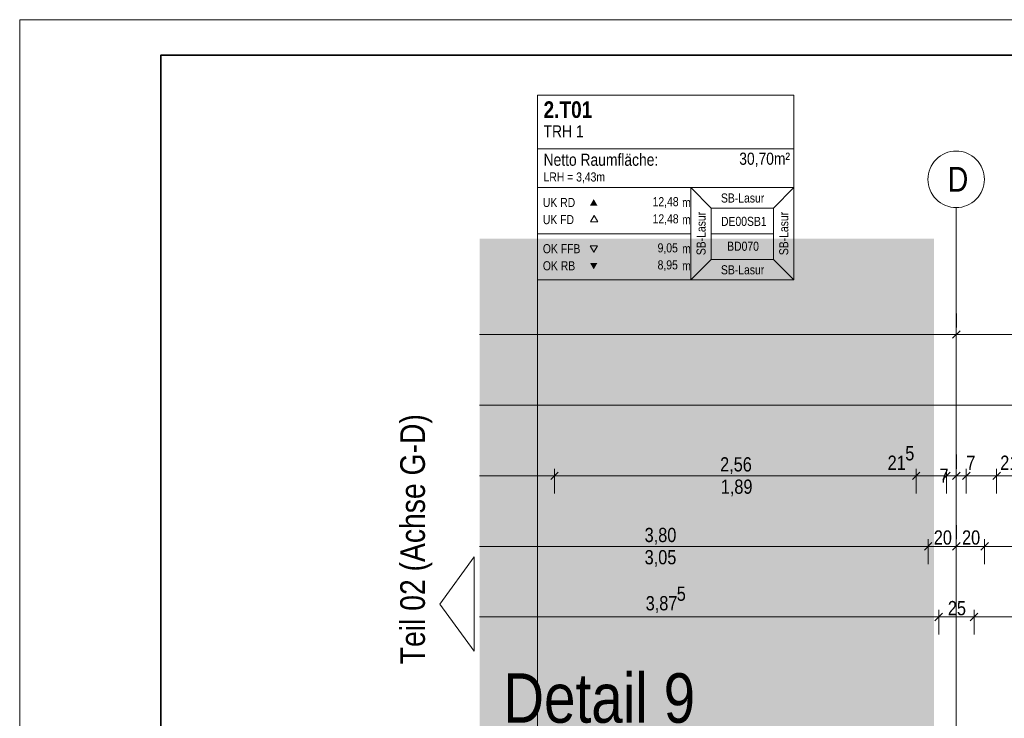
# Model space of a CAD drawing. Extents: x -620 to 3480, y 62 to 1102.
# Tile 80 of 256: x -620 to -480, y 1003 to 1102. Entities that reach past the tile are written whole.
import ezdxf
from ezdxf.lldxf.tags import DXFTag

# ---------------------------------------------------------------- set-up
doc = ezdxf.new("R2010")
doc.units = 0
doc.layers.get('0').update_dxf_attribs({"lineweight": 13})
doc.layers.add('70 -71 Achsen- 1 Gebäudeachsen', color=7, linetype='STRICHPUNKT2-A06G9SLK8I', lineweight=18)
doc.layers.add('iwb_Plankopf Rahmen', color=7, linetype='Continuous', lineweight=35)
for name, color, linetype, lineweight, true_color in [('70 -75 Raumstempel- 1 Raumstempel', 1, 'Continuous', 50, 0xff0000), ('70 -75 Raumstempel-2 Verweislinie', 1, 'Continuous', 9, 0xff0000), ('70 -76 Bemaßung- 2 Allgemein', 9, 'Continuous', 5, 0x808080), ('E_Leerrohr_Detailnummer', 1, 'Continuous', 25, 0xff0000), ('iwb_Layout BA_Markierung', 7, 'Continuous', 9, 0xbadcdc), ('iwb_Layout Text', 3, 'Continuous', 18, 0x00ff00)]:
    doc.layers.add(name, color=color, linetype=linetype, lineweight=lineweight, true_color=true_color)
doc.styles.get("Standard").update_dxf_attribs({"font": 'ARIALN.TTF'})
tags = doc.linetypes.add('STRICHPUNKT2-A06G9SLK8I', pattern=[12.7, 6.35, -3.175, 0, -3.175]).pattern_tags.tags
tags[10:11] = [DXFTag(74, 4), DXFTag(75, 0), DXFTag(340, '0'), DXFTag(46, 0.0), DXFTag(50, 0.0), DXFTag(44, 0.0), DXFTag(45, 0.0)]
tags[8:9] = [DXFTag(74, 4), DXFTag(75, 0), DXFTag(340, '0'), DXFTag(46, 0.0), DXFTag(50, 0.0), DXFTag(44, 0.0), DXFTag(45, 0.0)]
tags[6:7] = [DXFTag(74, 4), DXFTag(75, 0), DXFTag(340, '0'), DXFTag(46, 0.0), DXFTag(50, 0.0), DXFTag(44, 0.0), DXFTag(45, 0.0)]
tags[4:5] = [DXFTag(74, 4), DXFTag(75, 0), DXFTag(340, '0'), DXFTag(46, 0.0), DXFTag(50, 0.0), DXFTag(44, 0.0), DXFTag(45, 0.0)]

# ---------------------------------------------------------------- blocks, each defined once
blk = doc.blocks.new('Polygon-A06G9SL98I')
at = {"color": 0, "linetype": 'ByBlock', "lineweight": -2, "ltscale": 0.13}
blk.add_solid([(-490.31, 86.03), (-554.53, 85.86), (-490.15, 1071.44), (-554.53, 1071.44)], dxfattribs=at)
blk = doc.blocks.new('Referenz-A06G9SLM8I')
at = {"layer": '70 -71 Achsen- 1 Gebäudeachsen', "color": 0, "linetype": 'Continuous', "lineweight": -2, "ltscale": 0.13}
for p, q in [((-488.92, 1083.35), (-488.56, 1083.52)), ((-488.56, 1083.52), (-488.19, 1083.65)), ((-488.19, 1083.65), (-487.81, 1083.75)), ((-487.81, 1083.75), (-487.43, 1083.8)), ((-487.43, 1083.8), (-487.03, 1083.82)), ((-487.03, 1083.82), (-486.64, 1083.8)), ((-486.64, 1083.8), (-486.25, 1083.75)), ((-486.25, 1083.75), (-485.87, 1083.65)), ((-485.87, 1083.65), (-485.5, 1083.52)), ((-485.5, 1083.52), (-485.15, 1083.35)), ((-490.56, 1081.71), (-490.36, 1082.05)), ((-490.36, 1082.05), (-490.13, 1082.36)), ((-490.13, 1082.36), (-489.86, 1082.65)), ((-489.86, 1082.65), (-489.57, 1082.92)), ((-489.57, 1082.92), (-489.26, 1083.15)), ((-489.26, 1083.15), (-488.92, 1083.35)), ((-485.15, 1083.35), (-484.81, 1083.15)), ((-484.81, 1083.15), (-484.5, 1082.92)), ((-484.5, 1082.92), (-484.2, 1082.65)), ((-484.2, 1082.65), (-483.94, 1082.36)), ((-483.94, 1082.36), (-483.71, 1082.05)), ((-483.71, 1082.05), (-483.51, 1081.71)), ((-491.01, 1080.22), (-490.96, 1080.6)), ((-490.96, 1080.6), (-490.86, 1080.98)), ((-490.86, 1080.98), (-490.73, 1081.35)), ((-490.73, 1081.35), (-490.56, 1081.71)), ((-483.51, 1081.71), (-483.34, 1081.35)), ((-483.34, 1081.35), (-483.21, 1080.98)), ((-483.21, 1080.98), (-483.11, 1080.6)), ((-483.11, 1080.6), (-483.05, 1080.22)), ((-491.03, 1079.82), (-491.01, 1080.22)), ((-491.01, 1079.43), (-491.03, 1079.82)), ((-490.96, 1079.04), (-491.01, 1079.43)), ((-483.05, 1079.43), (-483.11, 1079.04)), ((-483.05, 1080.22), (-483.03, 1079.82)), ((-483.03, 1079.82), (-483.05, 1079.43)), ((-490.86, 1078.66), (-490.96, 1079.04)), ((-490.73, 1078.29), (-490.86, 1078.66)), ((-490.56, 1077.94), (-490.73, 1078.29)), ((-490.36, 1077.6), (-490.56, 1077.94)), ((-483.51, 1077.94), (-483.71, 1077.6)), ((-483.34, 1078.29), (-483.51, 1077.94)), ((-483.21, 1078.66), (-483.34, 1078.29)), ((-483.11, 1079.04), (-483.21, 1078.66)), ((-490.13, 1077.29), (-490.36, 1077.6)), ((-489.86, 1077), (-490.13, 1077.29)), ((-489.57, 1076.73), (-489.86, 1077)), ((-489.26, 1076.5), (-489.57, 1076.73)), ((-488.92, 1076.3), (-489.26, 1076.5)), ((-484.81, 1076.5), (-485.15, 1076.3)), ((-484.5, 1076.73), (-484.81, 1076.5)), ((-484.2, 1077), (-484.5, 1076.73)), ((-483.94, 1077.29), (-484.2, 1077)), ((-483.71, 1077.6), (-483.94, 1077.29)), ((-488.56, 1076.13), (-488.92, 1076.3)), ((-488.19, 1076), (-488.56, 1076.13)), ((-487.81, 1075.9), (-488.19, 1076)), ((-487.43, 1075.84), (-487.81, 1075.9)), ((-487.03, 1075.82), (-487.43, 1075.84)), ((-486.64, 1075.84), (-487.03, 1075.82)), ((-486.25, 1075.9), (-486.64, 1075.84)), ((-485.87, 1076), (-486.25, 1075.9)), ((-485.5, 1076.13), (-485.87, 1076)), ((-485.15, 1076.3), (-485.5, 1076.13))]:
    blk.add_line(p, q, dxfattribs=at)
at = {"layer": '70 -71 Achsen- 1 Gebäudeachsen', "color": 0, "linetype": 'STRICHPUNKT2-A06G9SLK8I', "lineweight": -2, "ltscale": 0.13}
blk.add_line((-487.03, 1075.82), (-487.03, 76.38), dxfattribs=at)
at = {"layer": '70 -75 Raumstempel- 1 Raumstempel', "color": 0, "lineweight": -2}
for p, q in [((-546.33, 1091.72), (-546.33, 1065.59)), ((-510, 1091.72), (-546.33, 1091.72)), ((-510, 1065.59), (-510, 1091.72)), ((-510, 1084.13), (-546.33, 1084.13)), ((-546.33, 1078.66), (-524.6, 1078.66)), ((-521.71, 1075.76), (-524.6, 1078.66)), ((-510, 1078.66), (-524.6, 1078.66)), ((-524.6, 1078.66), (-524.6, 1065.59)), ((-512.89, 1075.76), (-510, 1078.66)), ((-521.71, 1068.48), (-521.71, 1075.76)), ((-521.71, 1075.76), (-512.89, 1075.76)), ((-512.89, 1068.48), (-512.89, 1075.76)), ((-538.29, 1074.69), (-538.81, 1073.79)), ((-538.81, 1073.79), (-537.77, 1073.79)), ((-537.77, 1073.79), (-538.29, 1074.69)), ((-546.33, 1072.12), (-524.6, 1072.12)), ((-512.89, 1072.12), (-521.71, 1072.12)), ((-538.36, 1069.52), (-538.88, 1070.42)), ((-538.88, 1070.42), (-537.84, 1070.42)), ((-537.84, 1070.42), (-538.36, 1069.52)), ((-521.71, 1068.48), (-524.6, 1065.59)), ((-521.71, 1068.48), (-512.89, 1068.48)), ((-512.89, 1068.48), (-510, 1065.59)), ((-510, 1065.59), (-546.33, 1065.59))]:
    blk.add_line(p, q, dxfattribs=at)
for points in [[(-537.84, 1076.11), (-538.36, 1077.02), (-538.88, 1076.11)], [(-537.84, 1067.98), (-538.36, 1067.07), (-538.88, 1067.98)]]:
    blk.add_solid(points, dxfattribs=at)
at = {"layer": '70 -75 Raumstempel-2 Verweislinie', "color": 0, "linetype": 'Continuous', "lineweight": -2, "ltscale": 0.13}
blk.add_line((-546.33, 1065.59), (-546.33, 973.68), dxfattribs=at)
at = {"layer": '70 -76 Bemaßung- 2 Allgemein', "color": 0, "linetype": 'Continuous', "lineweight": -2, "ltscale": 0.13}
for p, q in [((-487, 1060.84), (-487, 1058.84)), ((-487, 1060.84), (-487, 1058.84)), ((-486.47, 1058.37), (-487.53, 1057.31)), ((-487.53, 1057.31), (-486.47, 1058.37)), ((-488.06, 1057.84), (-554.53, 1057.84)), ((-486.5, 1057.84), (-488.06, 1057.84)), ((-487.5, 1057.84), (-485.94, 1057.84)), ((-323.06, 1057.84), (-485.94, 1057.84)), ((6.94, 1047.84), (-554.53, 1047.84)), ((-487, 1040.84), (-487, 1038.84)), ((-487, 1040.84), (-487, 1038.84)), ((-543.9, 1035.34), (-543.9, 1038.84)), ((-543.9, 1035.34), (-543.9, 1038.84)), ((-492.7, 1035.34), (-492.7, 1038.84)), ((-492.7, 1035.34), (-492.7, 1038.84)), ((-488.4, 1035.34), (-488.4, 1038.84)), ((-488.4, 1035.34), (-488.4, 1038.84)), ((-485.6, 1035.34), (-485.6, 1038.84)), ((-485.6, 1035.34), (-485.6, 1038.84)), ((-481.3, 1035.34), (-481.3, 1038.84)), ((-481.3, 1035.34), (-481.3, 1038.84)), ((-544.96, 1037.84), (-554.53, 1037.84)), ((-542.9, 1037.84), (-544.96, 1037.84)), ((-544.9, 1037.84), (-542.84, 1037.84)), ((-543.37, 1038.37), (-544.43, 1037.31)), ((-544.43, 1037.31), (-543.37, 1038.37)), ((-493.76, 1037.84), (-542.84, 1037.84)), ((-493.76, 1037.84), (-494.82, 1037.84)), ((-491.7, 1037.84), (-493.76, 1037.84)), ((-491.7, 1037.84), (-493.76, 1037.84)), ((-492.17, 1038.37), (-493.23, 1037.31)), ((-492.17, 1038.37), (-493.23, 1037.31)), ((-488.4, 1037.84), (-492.7, 1037.84)), ((-489.46, 1037.84), (-490.52, 1037.84)), ((-487.4, 1037.84), (-489.46, 1037.84)), ((-489.4, 1037.84), (-487.34, 1037.84)), ((-488.06, 1037.84), (-489.12, 1037.84)), ((-488.93, 1037.31), (-487.87, 1038.37)), ((-487.87, 1038.37), (-488.93, 1037.31)), ((-487, 1037.84), (-488.4, 1037.84)), ((-486, 1037.84), (-488.06, 1037.84)), ((-488, 1037.84), (-485.94, 1037.84)), ((-486.66, 1037.84), (-487.72, 1037.84)), ((-487.53, 1037.31), (-486.47, 1038.37)), ((-486.47, 1038.37), (-487.53, 1037.31)), ((-487.34, 1037.84), (-486.28, 1037.84)), ((-485.6, 1037.84), (-487, 1037.84)), ((-484.6, 1037.84), (-486.66, 1037.84)), ((-486.6, 1037.84), (-484.54, 1037.84)), ((-486.13, 1037.31), (-485.07, 1038.37)), ((-485.07, 1038.37), (-486.13, 1037.31)), ((-485.94, 1037.84), (-484.88, 1037.84)), ((-481.3, 1037.84), (-485.6, 1037.84)), ((-484.54, 1037.84), (-483.48, 1037.84)), ((-482.3, 1037.84), (-480.24, 1037.84)), ((-482.3, 1037.84), (-480.24, 1037.84)), ((-481.83, 1037.31), (-480.77, 1038.37)), ((-481.83, 1037.31), (-480.77, 1038.37)), ((-480.24, 1037.84), (-479.18, 1037.84)), ((-431.16, 1037.84), (-480.24, 1037.84)), ((-487, 1030.84), (-487, 1028.84)), ((-487, 1030.84), (-487, 1028.84)), ((-492.06, 1027.84), (-554.53, 1027.84)), ((-490, 1027.84), (-492.06, 1027.84)), ((-492, 1027.84), (-489.94, 1027.84)), ((-490.47, 1028.37), (-491.53, 1027.31)), ((-491.53, 1027.31), (-490.47, 1028.37)), ((-491, 1025.34), (-491, 1028.84)), ((-491, 1025.34), (-491, 1028.84)), ((-488.06, 1027.84), (-489.94, 1027.84)), ((-486, 1027.84), (-488.06, 1027.84)), ((-488, 1027.84), (-485.94, 1027.84)), ((-486.47, 1028.37), (-487.53, 1027.31)), ((-487.53, 1027.31), (-486.47, 1028.37)), ((-484.06, 1027.84), (-485.94, 1027.84)), ((-482, 1027.84), (-484.06, 1027.84)), ((-484, 1027.84), (-481.94, 1027.84)), ((-482.47, 1028.37), (-483.53, 1027.31)), ((-483.53, 1027.31), (-482.47, 1028.37)), ((-483, 1025.34), (-483, 1028.84)), ((-483, 1025.34), (-483, 1028.84)), ((-327.06, 1027.84), (-481.94, 1027.84)), ((-488.97, 1018.37), (-490.03, 1017.31)), ((-490.03, 1017.31), (-488.97, 1018.37)), ((-489.5, 1015.34), (-489.5, 1018.84)), ((-489.5, 1015.34), (-489.5, 1018.84)), ((-483.97, 1018.37), (-485.03, 1017.31)), ((-485.03, 1017.31), (-483.97, 1018.37)), ((-484.5, 1015.34), (-484.5, 1018.84)), ((-484.5, 1015.34), (-484.5, 1018.84)), ((-490.56, 1017.84), (-554.53, 1017.84)), ((-488.5, 1017.84), (-490.56, 1017.84)), ((-490.5, 1017.84), (-488.44, 1017.84)), ((-485.56, 1017.84), (-488.44, 1017.84)), ((-483.5, 1017.84), (-485.56, 1017.84)), ((-485.5, 1017.84), (-483.44, 1017.84)), ((-324.56, 1017.84), (-483.44, 1017.84))]:
    blk.add_line(p, q, dxfattribs=at)
at = {"layer": '70 -71 Achsen- 1 Gebäudeachsen', "color": 0, "linetype": 'Continuous', "lineweight": -2, "ltscale": 0.13, "insert": (-488.23, 1081.59), "char_height": 3.5241, "attachment_point": 1}
blk.add_mtext('{\\fArial Narrow;D}', dxfattribs=at)
at = {"layer": '70 -75 Raumstempel- 1 Raumstempel', "color": 0, "linetype": 'Continuous', "lineweight": -2, "ltscale": 0.13, "attachment_point": 1}
for s, insert, char_height, rotation in [('{\\fArial Narrow|b1|i0;2.T01}', (-545.46, 1090.87), 2.3536, 0), ('{\\fArial Narrow;TRH 1}', (-545.46, 1087.47), 1.7117, 0), ('{\\fArial Narrow;Netto Raumfläche:}', (-545.46, 1083.45), 1.7117, 0), ('{\\fArial Narrow;30,70m²}', (-517.75, 1083.6), 1.7117, 0), ('{\\fArial Narrow;LRH = 3,43m}', (-545.46, 1080.8), 1.2838, 0), ('{\\fArial Narrow;SB-Lasur}', (-520.34, 1077.82), 1.2838, 0), ('{\\fArial Narrow;UK RD}', (-545.56, 1077.19), 1.2838, 0), ('{\\fArial Narrow;12,48}', (-530.02, 1077.3), 1.2838, 0), ('{\\fArial Narrow;m}', (-525.84, 1077.18), 1.2838, 0), ('{\\fArial Narrow;SB-Lasur}', (-523.8, 1069.08), 1.2838, 90), ('{\\fArial Narrow;SB-Lasur}', (-512.09, 1069.08), 1.2838, 90), ('{\\fArial Narrow;UK FD}', (-545.56, 1074.76), 1.2838, 0), ('{\\fArial Narrow;12,48}', (-530.02, 1074.87), 1.2838, 0), ('{\\fArial Narrow;m}', (-525.84, 1074.75), 1.2838, 0), ('{\\fArial Narrow;DE00SB1}', (-520.33, 1074.51), 1.2838, 0), ('{\\fArial Narrow;BD070}', (-519.46, 1070.99), 1.2838, 0), ('{\\fArial Narrow;OK FFB}', (-545.56, 1070.64), 1.2838, 0), ('{\\fArial Narrow;9,05}', (-529.31, 1070.76), 1.2838, 0), ('{\\fArial Narrow;m}', (-525.84, 1070.64), 1.2838, 0), ('{\\fArial Narrow;OK RB}', (-545.56, 1068.22), 1.2838, 0), ('{\\fArial Narrow;8,95}', (-529.31, 1068.35), 1.2838, 0), ('{\\fArial Narrow;m}', (-525.84, 1068.22), 1.2838, 0), ('{\\fArial Narrow;SB-Lasur}', (-520.34, 1067.65), 1.2838, 0)]:
    blk.add_mtext(s, dxfattribs=dict(at, insert=insert, char_height=char_height, rotation=rotation))
at = {"layer": '70 -76 Bemaßung- 2 Allgemein', "color": 0, "linetype": 'Continuous', "lineweight": -2, "ltscale": 0.13, "char_height": 2.0138, "attachment_point": 1}
for s, insert in [('{\\fArial Narrow;5}', (-494.24, 1042.03)), ('{\\fArial Narrow;2,56}', (-520.46, 1040.46)), ('{\\fArial Narrow;21}', (-496.74, 1040.69)), ('{\\fArial Narrow;7}', (-485.6, 1040.67)), ('{\\fArial Narrow;21}', (-480.79, 1040.69)), ('{\\fArial Narrow;7}', (-489.38, 1038.85)), ('{\\fArial Narrow;1,89}', (-520.37, 1037.3)), ('{\\fArial Narrow;3,80}', (-531.15, 1030.46)), ('{\\fArial Narrow;20}', (-490.2, 1030.1)), ('{\\fArial Narrow;20}', (-486.2, 1030.1)), ('{\\fArial Narrow;3,05}', (-531.15, 1027.31)), ('{\\fArial Narrow;5}', (-526.6, 1022.14)), ('{\\fArial Narrow;3,87}', (-531, 1020.79)), ('{\\fArial Narrow;25}', (-488.21, 1020.1))]:
    blk.add_mtext(s, dxfattribs=dict(at, insert=insert))
blk = doc.blocks.new('Einzeiliger Text-A06G9SMC8I')
at = {"color": 0, "lineweight": -2, "insert": (-551.18, 1009.86), "char_height": 7, "attachment_point": 1}
blk.add_mtext('{\\fArial Narrow;Detail 9}', dxfattribs=at)

msp = doc.modelspace()

# ---------------------------------------------------------------- linework, layer by layer
at = {"layer": 'iwb_Layout Text', "linetype": 'Continuous', "ltscale": 0.18}
for p, q in [((-560.15, 1019.67), (-555.27, 1026.36)), ((-555.27, 1012.98), (-555.27, 1026.36)), ((-555.27, 1012.98), (-560.15, 1019.67))]:
    msp.add_line(p, q, dxfattribs=at)
at = {"layer": 'iwb_Plankopf Rahmen', "color": 8, "lineweight": 13, "ltscale": 0.13, "true_color": 0x808080}
msp.add_lwpolyline([(300.35, 62.43), (-619.65, 62.43), (-619.65, 1102.43), (300.35, 1102.43), (300.35, 62.43)], close=True, dxfattribs=at)
at = {"layer": 'iwb_Plankopf Rahmen', "ltscale": 0.35}
msp.add_lwpolyline([(-599.65, 67.43), (-599.65, 1097.43), (295.35, 1097.43), (295.35, 67.43), (-599.65, 67.43)], close=True, dxfattribs=at)

# ---------------------------------------------------------------- block references
at = {"color": 8, "lineweight": 13, "ltscale": 0.13, "true_color": 0x808080}
msp.add_blockref('Referenz-A06G9SLM8I', (0, 0), dxfattribs=at)
at = {"layer": 'E_Leerrohr_Detailnummer', "ltscale": 0.25}
msp.add_blockref('Einzeiliger Text-A06G9SMC8I', (0, 0), dxfattribs=at)
at = {"layer": 'iwb_Layout BA_Markierung', "ltscale": 0.13}
msp.add_blockref('Polygon-A06G9SL98I', (0, 0), dxfattribs=at)

# ---------------------------------------------------------------- texts
at = {"layer": 'iwb_Layout Text', "ltscale": 0.18}
msp.add_text('Teil 02 (Achse G-D)', height=3.5, rotation=90, dxfattribs=at).set_placement((-562.26, 1011.14))

doc.saveas('drawing.dxf')
